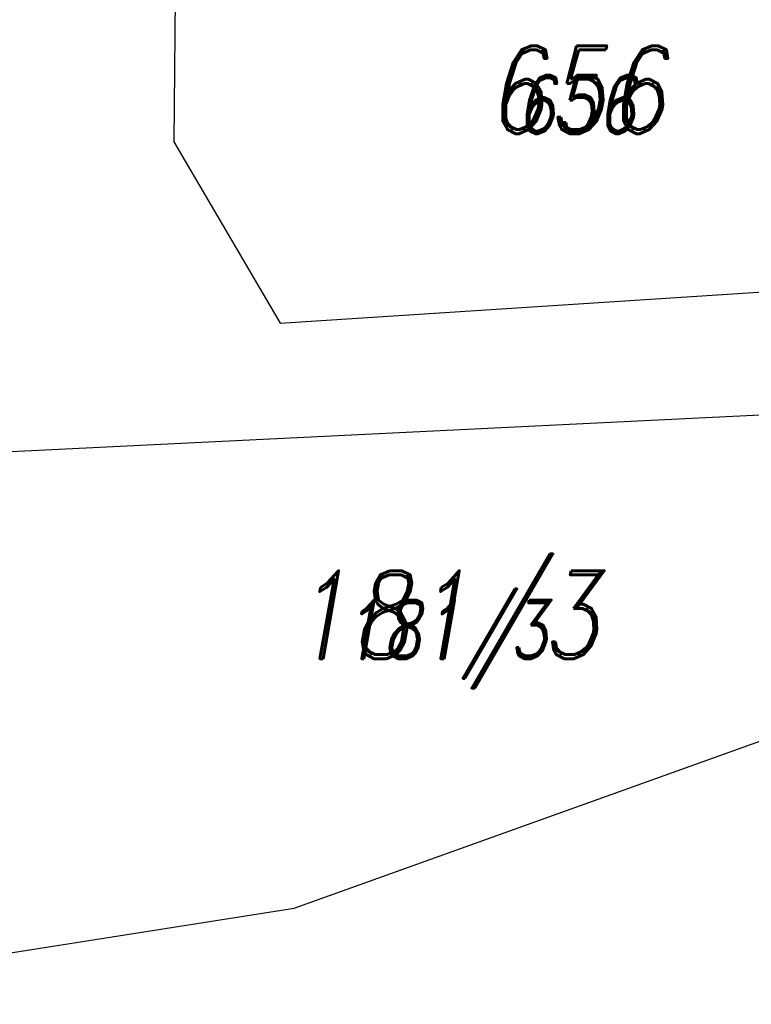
# Model space of a CAD drawing. Header units: feet. Extents: x -783217 to -782936, y -1044805 to -1043930.
# Tile 38 of 81: x -783043 to -783033, y -1044506 to -1044492. Entities that reach past the tile are written whole.
import ezdxf
from ezdxf import colors
from ezdxf.entities.mleader import LeaderData, LeaderLine
from ezdxf.enums import TextEntityAlignment as Align
from ezdxf.math import Vec2, Vec3

# ---------------------------------------------------------------- set-up
doc = ezdxf.new("R2010")
doc.units = ezdxf.units.FT
doc.header["$MEASUREMENT"] = 0
doc.layers.add('KN_hranice pozemků', color=140, linetype='Continuous', lineweight=30)
for name, color, linetype in [('KN_POZEMKY 500', 140, 'Continuous'), ('KN_čísla pozemků', 140, 'Continuous'), ('POPISKY NOVÉ STA', 7, 'Continuous')]:
    doc.layers.add(name, color=color, linetype=linetype)
doc.styles.add('RomanD', font='romand.shx', dxfattribs={"width": 0.7, "oblique": 10})
doc.styles.add('ROMANS', font='romans.shx', dxfattribs={"width": 0.8})

msp = doc.modelspace()

# ---------------------------------------------------------------- linework, layer by layer
at = {"layer": 'KN_hranice pozemků', "linetype": 'Continuous'}
msp.add_line((-783047.86, -1044505.58), (-783039.5, -1044504.27), dxfattribs=at)

# ---------------------------------------------------------------- texts
at = {"layer": 'KN_POZEMKY 500', "linetype": 'Continuous', "style": 'RomanD', "oblique": 10, "width": 0.8}
for s, p in [('656', (-783035.66, -1044493.72)), ('181/3', (-783037.442, -1044500.872))]:
    msp.add_text(s, height=1.2, dxfattribs=at).set_placement(p, align=Align.CENTER)
at = {"layer": 'KN_čísla pozemků', "linetype": 'Continuous', "style": 'RomanD', "oblique": 10, "width": 0.8}
for s, p in [('656', (-783035.66, -1044493.72)), ('181/3', (-783037.442, -1044500.872))]:
    msp.add_text(s, height=0.8, dxfattribs=at).set_placement(p, align=Align.CENTER)

# ---------------------------------------------------------------- next in the draw order: leaders
at = {"layer": 'POPISKY NOVÉ STA', "color": 1, "linetype": 'ByBlock', "lineweight": 13}
ml = msp.add_multileader_mtext('Standard', dxfattribs=at)
ml.set_content('nové schodiště š. 1,5m\\P9x320x150mm\\P+ jednostranné zábradlí \\Pv.1,0m dl. 5,7m ', color=1, style='ROMANS')
ml.set_leader_properties()
ml.build(insert=Vec2(0, 0))
ml.multileader.update_dxf_attribs({"dogleg_length": 0.36, "arrow_head_size": 0.3})
ctx = ml.context
ctx.base_point, ctx.char_height, ctx.arrow_head_size, ctx.landing_gap_size, ctx.plane_origin, ctx.plane_x_axis, ctx.plane_y_axis = Vec3(-783047.287, -1044501.209), 0.5, 0.3, 0.09, Vec3(-783049.889, -1044501.004), Vec3(0.228351, 0.973579), Vec3(-0.973579, 0.228351)
notes = []
notes.append((ctx, [(0, (1, 1, 0), (-783047.369, -1044501.559), (0.228351, 0.973579), 0.36, [(0, [(-783051.226, -1044500.746)], 0, [])])]))
ctx.mtext.insert, ctx.mtext.text_direction, ctx.mtext.rotation, ctx.mtext.flow_direction = Vec3(-783047.556, -1044501.053), Vec3(0.228351, 0.973579), 1.340413, 5
ctx.mtext.has_bg_fill, ctx.mtext.bg_color, ctx.mtext.bg_scale_factor, ctx.mtext.bg_transparency, ctx.mtext.use_window_bg_color = 1, -1027028792, 1.5, 0, 1
for ctx, leaders in notes:
    for number, flags, end, landing, length, lines in leaders:
        leader = LeaderData()
        leader.index, (leader.has_last_leader_line, leader.has_dogleg_vector, leader.attachment_direction) = number, flags
        leader.last_leader_point, leader.dogleg_vector, leader.dogleg_length = Vec3(end), Vec3(landing), length
        for number, points, colour, breaks in lines:
            line = LeaderLine()
            line.index, line.vertices, line.color, line.breaks = number, Vec3.list(points), colors.encode_raw_color(colour), breaks
            leader.lines.append(line)
        ctx.leaders.append(leader)

# ---------------------------------------------------------------- next in the draw order: linework, layer by layer
at = {"layer": 'KN_hranice pozemků', "linetype": 'Continuous'}
for p, q in [((-783041.06, -1044483.71), (-783041.14, -1044493.83)), ((-783041.14, -1044493.83), (-783039.69, -1044496.3)), ((-783039.69, -1044496.3), (-783024.64, -1044495.32)), ((-783047.85, -1044498.27), (-783024.23, -1044497.11)), ((-783039.5, -1044504.27), (-783031.52, -1044501.41))]:
    msp.add_line(p, q, dxfattribs=at)

doc.saveas('drawing.dxf')
